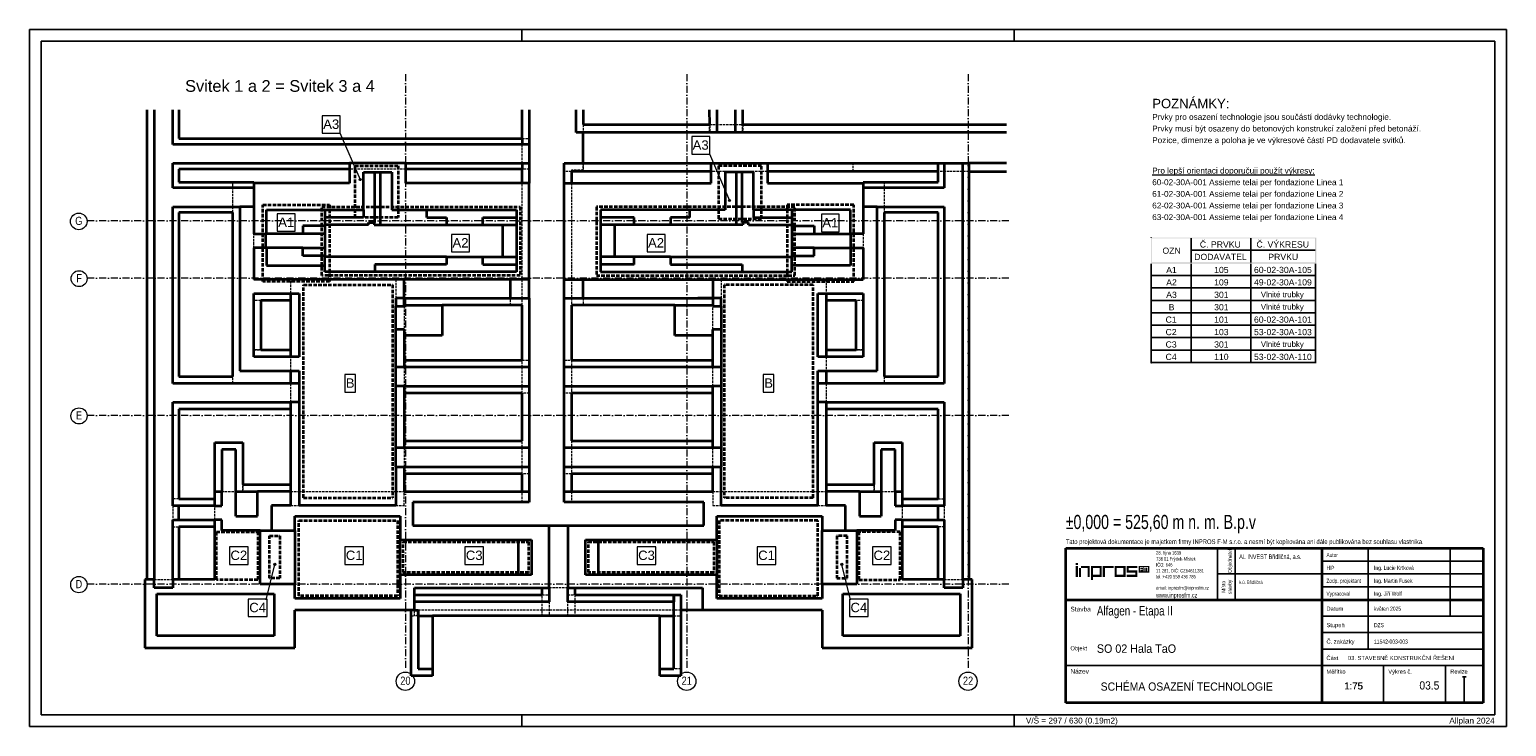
# Model space of a CAD drawing. Header units: millimetres. Extents: x 0 to 63000, y 0 to 29700.
import ezdxf
from ezdxf.enums import TextEntityAlignment as Align

# ---------------------------------------------------------------- set-up
doc = ezdxf.new("R2010")
doc.units = ezdxf.units.MM
doc.header["$LTSCALE"] = 1000
for name, pattern in [('Carkovana', [0.21, 0.15, -0.06]), ('Carkovana 0.5x', [0.14, 0.1, -0.04]), ('Cerchovana 2x', [0.5, 0.3, -0.1, 0, -0.1]), ('Teckovana', [0.06, 0, -0.06])]:
    doc.linetypes.add(name, pattern=pattern)
for name, color, linetype in [('Architektura obecně', 7, 'Continuous'), ('Standard', 7, 'Continuous'), ('Text obecně', 7, 'Continuous')]:
    doc.layers.add(name, color=color, linetype=linetype)
for name, color, linetype, lineweight in [('Obecné05', 7, 'Continuous', 50), ('Plošné elementy obecné', 7, 'Continuous', 13), ('Rastr', 30, 'Teckovana', 18)]:
    doc.layers.add(name, color=color, linetype=linetype, lineweight=lineweight)
doc.styles.add('ARIAL', font='arial.ttf')
doc.styles.add('Bahnschrift SemiLight Condensed', font='txt')

msp = doc.modelspace()

# ---------------------------------------------------------------- hatches: boundary and pattern name
at = {"layer": 'Standard', "linetype": 'Continuous', "lineweight": -3, "transparency": 33554687}
for points in [[(47875, 20832), (47875, 19720), (47848, 19720), (47848, 20832)], [(54886, 20832), (54886, 20806), (47875, 20806), (47875, 20832)], [(49548, 20806), (49575, 20806), (49575, 19773), (49548, 19773)], [(52098, 20806), (52124, 20806), (52124, 19773), (52098, 19773)], [(54886, 20806), (54886, 19720), (54833, 19720), (54833, 20806)], [(47848, 19720), (47875, 19720), (47875, 15485), (47848, 15485)], [(54886, 19773), (54886, 19720), (47875, 19720), (47875, 19773)], [(54886, 19720), (54886, 15485), (54860, 15485), (54860, 19720)], [(54886, 19217), (54886, 19191), (47875, 19191), (47875, 19217)], [(54886, 18688), (54886, 18662), (47875, 18662), (47875, 18688)], [(54886, 18159), (54886, 18132), (47875, 18132), (47875, 18159)], [(54886, 17629), (54886, 17603), (47875, 17603), (47875, 17629)], [(54886, 17100), (54886, 17073), (47875, 17073), (47875, 17100)], [(54886, 16571), (54886, 16544), (47875, 16544), (47875, 16571)], [(54886, 16041), (54886, 16015), (47875, 16015), (47875, 16041)], [(54886, 15512), (54886, 15485), (47875, 15485), (47875, 15512)]]:
    msp.add_hatch(color=7, dxfattribs=at).paths.add_polyline_path(points, flags=16)
at = {"layer": 'Standard', "linetype": 'Continuous', "lineweight": -3, "true_color": 0xd4d4d4, "transparency": 33554687}
for points in [[(49575, 20303), (52098, 20303), (52098, 20276), (49575, 20276)], [(52124, 20303), (54833, 20303), (54833, 20276), (52124, 20276)]]:
    msp.add_hatch(color=254, dxfattribs=at).paths.add_polyline_path(points, flags=16)
at = {"layer": 'Standard', "linetype": 'Continuous', "lineweight": -3, "transparency": 33554687}
h = msp.add_hatch(color=7, dxfattribs=at)
h.paths.add_polyline_path([(49575, 15485), (49548, 19720), (49575, 19720)], flags=16)
h.paths.add_polyline_path([(49575, 15485), (49548, 15485), (49548, 19720)], flags=16)
h = msp.add_hatch(color=7, dxfattribs=at)
h.paths.add_polyline_path([(52124, 15485), (52098, 19720), (52124, 19720)], flags=16)
h.paths.add_polyline_path([(52124, 15485), (52098, 15485), (52098, 19720)], flags=16)
at = {"layer": 'Standard', "linetype": 'Continuous', "lineweight": 25, "true_color": 0x73a6d5, "transparency": 33554687}
msp.add_hatch(color=143, dxfattribs=at).paths.add_polyline_path([(44720, 6971), (44630, 6971), (44630, 6882), (44720, 6882)])
at = {"layer": 'Standard', "linetype": 'Continuous', "lineweight": 25, "transparency": 33554687}
for points in [[(44720, 6837), (44630, 6837), (44630, 6374), (44720, 6374)], [(44854, 6747), (44765, 6747), (44765, 6374), (44854, 6374)], [(45228, 6837), (44854, 6837), (44854, 6747), (45138, 6747), (45138, 6374), (45228, 6374)], [(46244, 6837), (45781, 6837), (45781, 6374), (45871, 6374), (45871, 6747), (46244, 6747)], [(47261, 6837), (46797, 6837), (46797, 6560), (47171, 6560), (47171, 6463), (46797, 6463), (46797, 6374), (47261, 6374), (47261, 6650), (46887, 6650), (46887, 6747), (47261, 6747)]]:
    msp.add_hatch(color=7, dxfattribs=at).paths.add_polyline_path(points)
h = msp.add_hatch(color=7, dxfattribs=at)
h.paths.add_polyline_path([(45736, 6837), (45273, 6837), (45273, 6239), (45362, 6239), (45362, 6374), (45736, 6374)])
h.paths.add_polyline_path([(45646, 6747), (45646, 6463), (45362, 6463), (45362, 6747)], flags=16)
h = msp.add_hatch(color=7, dxfattribs=at)
h.paths.add_polyline_path([(46752, 6837), (46289, 6837), (46289, 6374), (46752, 6374)])
h.paths.add_polyline_path([(46663, 6747), (46663, 6463), (46379, 6463), (46379, 6747)], flags=16)
at = {"layer": 'Standard', "linetype": 'Continuous', "lineweight": 25, "true_color": 0x73a6d5, "transparency": 33554687}
h = msp.add_hatch(color=143, dxfattribs=at)
h.paths.add_polyline_path([(47769, 6837), (47305, 6837), (47305, 6560), (47769, 6560)])
h.paths.add_polyline_path([(47685, 6764), (47631, 6764), (47631, 6609), (47607, 6609), (47607, 6764), (47553, 6764), (47553, 6609), (47530, 6609), (47530, 6788), (47709, 6788), (47709, 6609), (47685, 6609)], flags=16)
h.paths.add_polyline_path([(47500, 6788), (47500, 6764), (47389, 6764), (47389, 6711), (47485, 6711), (47485, 6687), (47389, 6687), (47389, 6609), (47365, 6609), (47365, 6788)], flags=16)
at = {"layer": 'Text obecně', "linetype": 'Continuous', "lineweight": 5, "transparency": 33554687}
for points in [[(14106, 23351), (14065, 23333), (14056, 23312)], [(14106, 23351), (14056, 23312), (14127, 23342)], [(14127, 23342), (14056, 23312), (14059, 23288)], [(14127, 23342), (14059, 23288), (14142, 23324)], [(14142, 23324), (14059, 23288), (14074, 23270)], [(14065, 23333), (14106, 23351), (14083, 23348)], [(14142, 23324), (14074, 23270), (14145, 23301)], [(14145, 23301), (14074, 23270), (14095, 23262)], [(14145, 23301), (14095, 23262), (14137, 23280)], [(14137, 23280), (14095, 23262), (14118, 23265)], [(29865, 22462), (29824, 22444), (29815, 22423)], [(29865, 22462), (29815, 22423), (29886, 22453)], [(29886, 22453), (29815, 22423), (29818, 22399)], [(29886, 22453), (29818, 22399), (29901, 22435)], [(29901, 22435), (29818, 22399), (29833, 22381)], [(29824, 22444), (29865, 22462), (29842, 22459)], [(29901, 22435), (29833, 22381), (29904, 22412)], [(29904, 22412), (29833, 22381), (29854, 22373)], [(29904, 22412), (29854, 22373), (29896, 22391)], [(29896, 22391), (29854, 22373), (29878, 22376)], [(10420, 6917), (10506, 6919), (10431, 6938)], [(10431, 6938), (10495, 6939), (10451, 6949)], [(10431, 6938), (10506, 6919), (10495, 6939)], [(10451, 6949), (10495, 6939), (10474, 6950)], [(34603, 6919), (34679, 6938), (34659, 6949)], [(34603, 6919), (34659, 6949), (34615, 6939)], [(34603, 6896), (34690, 6917), (34679, 6938)], [(34603, 6896), (34679, 6938), (34603, 6919)], [(34615, 6939), (34659, 6949), (34636, 6950)], [(10420, 6917), (10507, 6896), (10506, 6919)], [(10421, 6894), (10507, 6896), (10420, 6917)], [(10421, 6894), (10496, 6875), (10507, 6896)], [(10432, 6874), (10496, 6875), (10421, 6894)], [(10432, 6874), (10476, 6864), (10496, 6875)], [(10476, 6864), (10432, 6874), (10453, 6863)], [(34614, 6875), (34690, 6917), (34603, 6896)], [(34614, 6875), (34689, 6894), (34690, 6917)], [(34634, 6864), (34689, 6894), (34614, 6875)], [(34634, 6864), (34677, 6874), (34689, 6894)], [(34677, 6874), (34634, 6864), (34657, 6863)]]:
    msp.add_hatch(color=5, dxfattribs=at).paths.add_polyline_path(points)

# ---------------------------------------------------------------- linework, layer by layer
at = {"layer": 'Architektura obecně', "color": 250, "linetype": 'Carkovana 0.5x', "lineweight": 18, "true_color": 0x3b3b3b, "transparency": 33554687}
for p, q in [((23612, 25657), (23612, 25307)), ((29002, 25307), (29002, 25657)), ((29012, 25607), (29012, 25657)), ((29012, 25657), (30412, 25657)), ((29012, 25657), (29012, 25607)), ((29012, 25607), (29012, 25307)), ((30412, 25307), (30412, 25607)), ((30422, 25657), (30422, 25307)), ((21012, 25057), (21312, 25057)), ((21012, 24007), (21012, 24807)), ((23612, 24007), (23612, 23707)), ((23612, 23657), (23612, 24007)), ((35136, 23657), (35136, 24007)), ((16049, 23757), (13649, 23757)), ((21312, 23757), (21012, 23757)), ((23112, 23657), (22812, 23657)), ((23612, 23707), (23112, 23707)), ((23112, 23707), (23112, 23657)), ((31475, 23657), (29075, 23657)), ((40062, 23657), (38762, 23657)), ((8665, 21902), (8665, 23202)), ((21012, 18252), (21012, 23152)), ((23112, 23152), (23112, 18252)), ((36460, 23202), (36460, 21902)), ((9565, 20392), (9565, 20992)), ((35560, 20992), (35560, 20392)), ((11150, 18452), (11150, 19052)), ((15625, 19052), (15625, 18252)), ((29500, 19052), (29500, 18252)), ((33975, 19052), (33975, 18452)), ((9865, 18152), (9565, 18152)), ((15975, 17912), (15975, 16912)), ((20512, 17952), (20512, 18252)), ((21012, 17952), (21012, 18252)), ((23112, 18252), (23112, 17952)), ((23612, 18252), (23612, 17952)), ((29150, 16912), (29150, 17912)), ((35560, 18152), (35260, 18152)), ((9565, 16052), (9865, 16052)), ((9865, 16052), (9565, 16052)), ((9565, 16052), (9865, 16052)), ((11150, 15152), (11150, 15752)), ((33975, 15752), (33975, 15152)), ((35260, 16052), (35560, 16052)), ((35260, 16052), (35560, 16052)), ((35560, 16052), (35260, 16052)), ((15975, 15307), (15975, 14507)), ((21012, 15307), (21012, 15607)), ((21012, 15607), (21312, 15607)), ((21012, 14507), (21012, 15307)), ((22812, 15607), (23112, 15607)), ((23112, 15607), (23112, 15307)), ((23112, 15307), (23112, 14507)), ((29150, 14507), (29150, 15307)), ((8665, 14617), (8665, 14917)), ((11150, 13817), (11150, 14617)), ((21012, 14207), (21012, 14507)), ((23112, 14507), (23112, 14207)), ((33975, 14617), (33975, 13817)), ((36460, 14917), (36460, 14617)), ((21312, 14207), (21012, 14207)), ((23112, 14207), (22812, 14207)), ((21012, 11067), (21012, 12167)), ((23112, 12167), (23112, 11067)), ((15975, 11867), (15975, 11067)), ((29150, 11067), (29150, 11867)), ((21012, 10767), (21012, 11067)), ((21312, 10767), (21012, 10767)), ((23112, 10767), (22812, 10767)), ((23112, 11067), (23112, 10767)), ((9097, 10017), (9097, 10317)), ((9097, 10317), (9097, 10017)), ((9097, 10317), (9097, 10017)), ((36027, 10317), (36027, 10017)), ((36027, 10017), (36027, 10317)), ((36027, 10017), (36027, 10317)), ((6362, 9707), (6112, 9707)), ((8197, 10017), (8797, 10017)), ((11150, 10017), (11500, 10017)), ((11500, 10017), (15625, 10017)), ((15625, 10017), (15975, 10017)), ((15975, 9417), (15975, 10017)), ((21012, 9557), (21012, 10017)), ((23112, 10017), (23112, 9557)), ((29150, 10017), (29150, 9417)), ((29150, 10017), (29500, 10017)), ((29500, 10017), (33625, 10017)), ((33625, 10017), (33975, 10017)), ((36327, 10017), (36927, 10017)), ((38762, 9707), (39012, 9707)), ((6112, 9407), (6112, 8807)), ((7897, 8807), (7897, 9407)), ((11150, 9417), (11500, 9417)), ((15625, 9417), (15975, 9417)), ((29150, 9417), (29500, 9417)), ((33625, 9417), (33975, 9417)), ((37227, 9407), (37227, 8807)), ((39012, 9407), (39012, 8807)), ((6112, 8507), (6362, 8507)), ((39012, 8507), (38762, 8507)), ((5312, 6257), (6112, 6257)), ((22962, 5907), (22162, 5907)), ((39012, 6257), (39812, 6257)), ((21862, 5607), (22162, 5607)), ((21862, 5307), (21862, 5607)), ((21862, 4708), (21862, 5307)), ((22162, 5307), (22162, 4708)), ((22962, 5607), (23262, 5607)), ((22962, 4708), (22962, 5307)), ((23262, 5607), (23262, 4708)), ((27484, 5607), (27481, 5607)), ((16283, 4708), (16421, 4708)), ((16421, 4708), (16421, 4957)), ((16583, 4708), (16421, 4708)), ((16528, 4957), (16528, 4708)), ((22562, 4957), (16583, 4957)), ((27781, 4957), (22562, 4957)), ((27484, 4708), (27781, 4708)), ((27781, 2457), (27484, 2457))]:
    msp.add_line(p, q, dxfattribs=at)
at = {"layer": 'Obecné05', "color": 5, "linetype": 'Carkovana', "lineweight": 35, "transparency": 33554687}
for p, q in [((13884, 23887), (15720, 23887)), ((13884, 21684), (13884, 23887)), ((15720, 23887), (15720, 21684)), ((31225, 23887), (29390, 23887)), ((29390, 23887), (29390, 21635)), ((31225, 21635), (31225, 23887)), ((9952, 22237), (12797, 22237)), ((9952, 18967), (9952, 22237)), ((12465, 22143), (20930, 22143)), ((12465, 19219), (12465, 22143)), ((12797, 22237), (12797, 18967)), ((20930, 22143), (20930, 19219)), ((32644, 22143), (24180, 22143)), ((24180, 22143), (24180, 19219)), ((35158, 22237), (32313, 22237)), ((32313, 22237), (32313, 18967)), ((32644, 19219), (32644, 22143)), ((35158, 18967), (35158, 22237)), ((15720, 21684), (13884, 21684)), ((29390, 21635), (31225, 21635)), ((12797, 18967), (9952, 18967)), ((20930, 19219), (12465, 19219)), ((24180, 19219), (32644, 19219)), ((32313, 18967), (35158, 18967)), ((11687, 9742), (11687, 18823)), ((11687, 18823), (15483, 18823)), ((15483, 18823), (15483, 9742)), ((29627, 18823), (29627, 9742)), ((33423, 18823), (29627, 18823)), ((33423, 9742), (33423, 18823)), ((11687, 9742), (15483, 9742)), ((33423, 9742), (29627, 9742)), ((7971, 8297), (9733, 8297)), ((7971, 6253), (7971, 8297)), ((9733, 8297), (9733, 6253)), ((11491, 8777), (15697, 8777)), ((11491, 5570), (11491, 8777)), ((15697, 8777), (15697, 5570)), ((33619, 8777), (29413, 8777)), ((29413, 8777), (29413, 5570)), ((33619, 5570), (33619, 8777)), ((37139, 8297), (35377, 8297)), ((35377, 8297), (35377, 6253)), ((37139, 6253), (37139, 8297)), ((10239, 8121), (10677, 8121)), ((10239, 6315), (10239, 8121)), ((10677, 8121), (10677, 6315)), ((15938, 7863), (21288, 7863)), ((15938, 6556), (15938, 7863)), ((21288, 7863), (21288, 6556)), ((23838, 7863), (29188, 7863)), ((23838, 6556), (23838, 7863)), ((29188, 7863), (29188, 6556)), ((34871, 8121), (34433, 8121)), ((34433, 8121), (34433, 6315)), ((34871, 6315), (34871, 8121)), ((10677, 6315), (10239, 6315)), ((21288, 6556), (15938, 6556)), ((29188, 6556), (23838, 6556)), ((34433, 6315), (34871, 6315)), ((9733, 6253), (7971, 6253)), ((35377, 6253), (37139, 6253)), ((15697, 5570), (11491, 5570)), ((29413, 5570), (33619, 5570))]:
    msp.add_line(p, q, dxfattribs=at)
at = {"layer": 'Plošné elementy obecné', "color": 7, "linetype": 'Continuous', "lineweight": 35, "transparency": 33554687}
for p, q in [((5012, 6257), (5012, 26286)), ((5312, 26286), (5312, 6257)), ((6112, 25057), (6112, 26286)), ((6362, 26286), (6362, 25057)), ((21012, 25057), (21012, 26286)), ((21312, 26286), (21312, 24807)), ((23312, 25307), (23312, 26286)), ((23612, 26286), (23612, 25657)), ((29012, 25657), (29011, 26286)), ((29311, 26286), (29312, 25307)), ((30112, 25307), (30111, 26286)), ((30411, 26286), (30412, 25607)), ((23612, 25307), (23312, 25307)), ((23612, 25657), (29012, 25657)), ((29012, 25307), (23612, 25307)), ((23612, 24007), (23612, 25307)), ((29312, 25307), (29012, 25307)), ((30112, 25307), (29312, 25307)), ((30412, 25307), (30112, 25307)), ((30412, 25607), (30412, 25657)), ((30412, 25657), (41670, 25657)), ((41670, 25307), (30412, 25307)), ((6112, 24807), (6112, 25057)), ((21012, 24807), (6112, 24807)), ((6362, 25057), (21012, 25057)), ((21012, 25057), (21012, 24807)), ((21312, 24807), (21012, 24807)), ((21312, 24807), (21312, 24007)), ((6112, 22952), (6112, 24007)), ((6112, 24007), (6362, 24007)), ((6362, 24007), (13649, 24007)), ((13649, 24007), (13649, 23152)), ((16049, 24007), (13649, 24007)), ((16049, 23152), (16049, 24007)), ((16049, 24007), (21012, 24007)), ((21012, 24007), (21312, 24007)), ((21012, 24007), (21012, 23757)), ((21312, 24007), (21312, 23152)), ((22812, 23657), (22812, 24007)), ((22812, 24007), (29075, 24007)), ((29075, 23152), (29075, 24007)), ((29075, 24007), (31475, 24007)), ((31475, 24007), (31475, 23152)), ((31475, 24007), (38762, 24007)), ((38762, 23202), (38762, 24007)), ((38762, 24007), (39012, 24007)), ((39012, 24007), (39812, 24007)), ((39012, 24007), (39012, 22952)), ((39812, 6257), (39812, 24007)), ((39812, 24007), (40062, 24007)), ((40062, 24007), (40062, 6257)), ((41670, 24007), (40062, 24007)), ((6362, 23757), (6362, 23202)), ((13649, 23757), (6362, 23757)), ((14249, 22012), (14249, 23622)), ((14249, 23622), (15449, 23622)), ((14724, 21472), (14724, 23622)), ((14974, 21372), (14974, 23622)), ((15449, 23622), (15449, 22012)), ((21012, 23757), (16049, 23757)), ((21012, 23152), (21012, 23757)), ((22812, 23152), (22812, 23657)), ((29075, 23657), (23112, 23657)), ((23112, 23657), (23112, 23152)), ((29675, 23622), (29675, 22012)), ((30875, 23622), (29675, 23622)), ((30150, 21372), (30150, 23622)), ((30400, 21472), (30400, 23622)), ((30875, 22012), (30875, 23622)), ((38762, 23657), (31475, 23657)), ((40062, 23657), (41670, 23657)), ((6362, 22952), (6112, 22952)), ((6362, 23202), (9565, 23202)), ((9565, 22952), (6362, 22952)), ((9565, 23202), (9565, 23152)), ((9565, 23152), (9565, 20992)), ((13649, 23152), (9565, 23152)), ((21312, 23152), (16049, 23152)), ((21312, 19052), (21312, 23152)), ((22812, 19052), (22812, 23152)), ((22812, 23152), (29075, 23152)), ((31475, 23152), (35560, 23152)), ((35560, 23152), (35560, 23202)), ((35560, 23202), (38762, 23202)), ((35560, 23152), (35560, 20992)), ((38762, 22952), (35560, 22952)), ((39012, 22952), (38762, 22952)), ((6112, 14617), (6112, 22152)), ((6112, 22152), (6362, 22152)), ((6362, 22152), (8665, 22152)), ((8665, 22152), (8965, 22152)), ((8965, 22152), (8965, 15152)), ((9565, 22152), (8965, 22152)), ((36160, 22152), (35560, 22152)), ((36160, 15152), (36160, 22152)), ((36160, 22152), (36460, 22152)), ((36460, 22152), (38762, 22152)), ((38762, 22152), (39012, 22152)), ((39012, 22152), (39012, 14617)), ((8665, 21902), (6362, 21902)), ((6362, 21902), (6362, 14917)), ((8665, 14917), (8665, 21902)), ((10102, 20992), (10102, 22012)), ((10102, 22012), (12602, 22012)), ((12602, 22012), (14249, 22012)), ((12602, 22012), (12602, 21332)), ((14249, 21692), (12602, 21692)), ((14249, 22012), (14249, 21692)), ((14452, 21372), (14452, 21472)), ((14452, 21472), (14724, 21472)), ((14702, 21472), (14702, 21372)), ((15449, 22012), (20772, 22012)), ((16952, 21692), (16952, 22012)), ((16952, 21692), (17787, 21692)), ((17787, 21692), (17787, 21372)), ((19337, 21372), (19337, 21692)), ((19337, 21692), (20772, 21692)), ((20772, 22012), (20772, 19372)), ((24352, 22012), (24352, 19372)), ((29675, 22012), (24352, 22012)), ((25787, 21692), (24352, 21692)), ((25787, 21372), (25787, 21692)), ((27337, 21692), (27337, 21372)), ((28172, 21692), (27337, 21692)), ((28172, 21692), (28172, 22012)), ((30672, 21472), (30400, 21472)), ((30422, 21472), (30422, 21372)), ((30672, 21372), (30672, 21472)), ((30875, 22012), (30875, 21692)), ((32522, 22012), (30875, 22012)), ((30875, 21692), (32522, 21692)), ((32522, 22012), (32522, 21332)), ((35022, 22012), (32522, 22012)), ((35022, 20992), (35022, 22012)), ((36460, 21902), (36460, 14917)), ((38762, 21902), (36460, 21902)), ((38762, 14917), (38762, 21902)), ((9565, 20992), (10102, 20992)), ((10085, 20392), (10085, 20992)), ((11652, 20992), (10102, 20992)), ((11652, 21332), (11652, 20992)), ((12602, 21332), (11652, 21332)), ((12602, 20992), (11652, 20992)), ((14452, 21372), (12602, 21372)), ((12602, 21332), (12602, 20992)), ((12602, 20992), (12602, 20392)), ((14702, 21372), (14974, 21372)), ((14974, 21372), (17787, 21372)), ((17787, 21372), (19337, 21372)), ((19337, 21372), (20772, 21372)), ((20172, 21372), (20172, 20012)), ((25787, 21372), (24352, 21372)), ((24952, 21372), (24952, 20012)), ((27337, 21372), (25787, 21372)), ((30150, 21372), (27337, 21372)), ((30422, 21372), (30150, 21372)), ((30672, 21372), (32522, 21372)), ((32522, 21332), (33472, 21332)), ((32522, 21332), (32522, 20992)), ((32522, 20992), (32522, 20392)), ((32522, 20992), (33472, 20992)), ((33472, 21332), (33472, 20992)), ((33472, 20992), (35022, 20992)), ((35560, 20992), (35022, 20992)), ((35040, 20392), (35040, 20992)), ((9565, 20392), (9565, 19052)), ((10102, 20392), (9565, 20392)), ((10102, 20392), (10102, 19642)), ((11652, 20392), (10102, 20392)), ((11652, 20052), (11652, 20392)), ((11652, 20392), (12602, 20392)), ((12602, 20392), (12602, 20052)), ((32522, 20392), (32522, 20052)), ((33472, 20392), (32522, 20392)), ((33472, 20052), (33472, 20392)), ((33472, 20392), (35022, 20392)), ((35022, 20392), (35560, 20392)), ((35022, 20392), (35022, 19642)), ((35560, 20392), (35560, 19052)), ((10102, 19642), (12602, 19642)), ((12602, 20052), (11652, 20052)), ((12602, 19642), (12602, 20052)), ((17787, 20012), (12602, 20012)), ((12602, 19372), (12602, 19642)), ((14727, 19692), (14727, 19372)), ((17787, 19692), (14727, 19692)), ((17787, 20012), (17787, 19692)), ((17787, 20012), (19337, 20012)), ((19337, 19692), (19337, 20012)), ((19337, 20012), (20772, 20012)), ((19337, 19692), (20772, 19692)), ((25787, 20012), (24352, 20012)), ((25787, 19692), (24352, 19692)), ((25787, 19692), (25787, 20012)), ((27337, 20012), (25787, 20012)), ((27337, 20012), (27337, 19692)), ((27337, 20012), (32522, 20012)), ((27337, 19692), (30397, 19692)), ((30397, 19692), (30397, 19372)), ((32522, 19642), (32522, 20052)), ((32522, 20052), (33472, 20052)), ((32522, 19372), (32522, 19642)), ((35022, 19642), (32522, 19642)), ((21312, 19052), (9565, 19052)), ((20772, 19372), (12602, 19372)), ((15975, 18252), (15975, 19052)), ((20512, 18252), (20512, 19052)), ((21312, 18252), (21312, 19052)), ((22812, 18252), (22812, 19052)), ((22812, 19052), (35560, 19052)), ((23612, 18252), (23612, 19052)), ((24352, 19372), (32522, 19372)), ((29150, 19052), (29150, 18252)), ((9565, 16052), (9565, 18452)), ((9565, 18452), (9865, 18452)), ((9865, 18452), (11150, 18452)), ((11150, 15752), (11150, 18452)), ((11150, 18452), (11500, 18452)), ((11500, 18452), (11500, 15752)), ((33625, 15752), (33625, 18452)), ((33625, 18452), (33975, 18452)), ((33975, 18452), (33975, 15752)), ((33975, 18452), (35260, 18452)), ((35260, 18452), (35560, 18452)), ((35560, 18452), (35560, 16052)), ((9865, 18152), (9865, 16052)), ((11150, 18152), (9865, 18152)), ((15625, 18252), (15625, 17912)), ((15975, 18252), (15625, 18252)), ((15625, 16912), (15625, 17912)), ((15625, 17912), (15975, 17912)), ((15975, 18252), (20512, 18252)), ((15975, 17912), (15975, 18252)), ((15975, 17952), (17600, 17952)), ((20512, 17952), (17600, 17952)), ((17600, 17952), (17600, 16662)), ((20512, 18252), (21012, 18252)), ((21012, 17952), (20512, 17952)), ((21012, 18252), (21312, 18252)), ((21012, 15607), (21012, 17952)), ((21312, 18252), (21312, 15307)), ((22812, 15307), (22812, 18252)), ((22812, 18252), (23112, 18252)), ((23112, 18252), (23612, 18252)), ((23612, 17952), (23112, 17952)), ((23112, 17952), (23112, 15607)), ((23612, 18252), (29150, 18252)), ((27525, 17952), (23612, 17952)), ((27525, 16662), (27525, 17952)), ((27525, 17952), (29150, 17952)), ((29500, 18252), (28500, 18252)), ((29150, 18252), (29150, 17912)), ((29500, 18252), (29150, 18252)), ((29150, 17912), (29500, 17912)), ((29500, 17912), (29500, 18252)), ((29500, 17912), (29500, 16912)), ((35260, 18152), (33975, 18152)), ((35260, 16052), (35260, 18152)), ((15625, 15307), (15625, 16912)), ((15975, 16912), (15625, 16912)), ((15975, 16912), (15975, 15307)), ((17600, 16662), (15975, 16662)), ((29150, 16662), (27525, 16662)), ((29150, 15307), (29150, 16912)), ((29500, 16912), (29150, 16912)), ((29500, 16912), (29500, 15307)), ((9565, 15752), (9565, 16052)), ((11150, 15752), (9565, 15752)), ((9865, 16052), (11150, 16052)), ((11500, 15752), (11150, 15752)), ((33975, 15752), (33625, 15752)), ((33975, 16052), (35260, 16052)), ((35560, 15752), (33975, 15752)), ((35560, 16052), (35560, 15752)), ((8965, 15152), (11150, 15152)), ((11150, 14617), (11150, 15152)), ((11150, 15152), (11500, 15152)), ((11500, 15152), (11500, 14617)), ((15625, 14507), (15625, 15307)), ((15975, 15307), (15625, 15307)), ((15975, 15607), (21012, 15607)), ((21012, 15307), (15975, 15307)), ((21312, 15307), (21012, 15307)), ((21312, 15307), (21312, 14507)), ((22812, 14507), (22812, 15307)), ((23112, 15307), (22812, 15307)), ((23112, 15607), (29150, 15607)), ((29150, 15307), (23112, 15307)), ((29500, 15307), (29150, 15307)), ((29500, 15307), (29500, 14507)), ((33625, 14617), (33625, 15152)), ((33625, 15152), (33975, 15152)), ((33975, 15152), (33975, 14617)), ((33975, 15152), (36160, 15152)), ((6362, 14617), (6112, 14617)), ((6362, 14917), (8665, 14917)), ((8665, 14617), (6362, 14617)), ((8965, 14617), (8665, 14617)), ((11150, 14617), (8965, 14617)), ((11500, 14617), (11150, 14617)), ((11500, 14617), (11500, 13817)), ((15625, 11867), (15625, 14507)), ((15975, 14507), (15625, 14507)), ((15975, 14507), (15975, 11867)), ((15975, 14507), (21012, 14507)), ((21012, 14507), (21312, 14507)), ((21312, 14507), (21312, 12167)), ((22812, 12167), (22812, 14507)), ((22812, 14507), (23112, 14507)), ((23112, 14507), (29150, 14507)), ((29150, 11867), (29150, 14507)), ((29500, 14507), (29150, 14507)), ((29500, 14507), (29500, 11867)), ((33625, 13817), (33625, 14617)), ((33975, 14617), (33625, 14617)), ((36160, 14617), (33975, 14617)), ((36460, 14617), (36160, 14617)), ((36460, 14917), (38762, 14917)), ((38762, 14617), (36460, 14617)), ((39012, 14617), (38762, 14617)), ((21012, 14207), (15975, 14207)), ((21012, 12167), (21012, 14207)), ((29150, 14207), (23112, 14207)), ((23112, 14207), (23112, 12167)), ((6112, 13517), (6112, 13817)), ((6112, 13817), (11150, 13817)), ((6112, 9707), (6112, 13517)), ((11150, 13517), (6362, 13517)), ((6362, 13517), (6362, 9707)), ((11150, 9417), (11150, 13817)), ((11500, 13817), (11150, 13817)), ((11500, 13817), (11500, 9417)), ((33625, 9417), (33625, 13817)), ((33975, 13817), (33625, 13817)), ((33975, 13817), (33975, 9417)), ((33975, 13817), (39012, 13817)), ((38762, 13517), (33975, 13517)), ((38762, 9707), (38762, 13517)), ((39012, 13817), (39012, 13517)), ((39012, 13517), (39012, 9707)), ((7897, 11807), (7897, 12107)), ((7897, 12107), (9097, 12107)), ((9097, 12107), (9097, 11807)), ((15975, 12167), (21012, 12167)), ((21312, 12167), (21312, 11867)), ((22812, 11867), (22812, 12167)), ((23112, 12167), (29150, 12167)), ((36027, 11807), (36027, 12107)), ((36027, 12107), (37227, 12107)), ((37227, 12107), (37227, 11807)), ((7897, 10017), (7897, 11807)), ((8197, 11807), (8197, 10017)), ((8797, 11807), (8197, 11807)), ((8797, 10017), (8797, 11807)), ((9097, 11807), (9097, 10317)), ((15625, 11067), (15625, 11867)), ((15975, 11867), (15625, 11867)), ((21312, 11867), (15975, 11867)), ((21312, 11867), (21312, 11067)), ((22812, 11067), (22812, 11867)), ((29150, 11867), (22812, 11867)), ((29500, 11867), (29150, 11867)), ((29500, 11867), (29500, 11067)), ((36027, 10317), (36027, 11807)), ((36327, 11807), (36327, 10017)), ((36927, 11807), (36327, 11807)), ((36927, 10017), (36927, 11807)), ((37227, 11807), (37227, 10017)), ((15625, 11067), (15625, 9417)), ((15625, 11067), (15975, 11067)), ((15975, 11067), (15975, 10017)), ((15975, 11067), (21012, 11067)), ((21012, 10767), (15975, 10767)), ((21012, 11067), (21312, 11067)), ((21012, 10017), (21012, 10767)), ((21312, 11067), (21312, 10017)), ((22812, 10017), (22812, 11067)), ((22812, 11067), (23112, 11067)), ((23112, 11067), (29150, 11067)), ((23112, 10767), (23112, 10017)), ((29150, 10767), (23112, 10767)), ((29150, 10017), (29150, 11067)), ((29150, 11067), (29500, 11067)), ((29500, 9417), (29500, 11067)), ((9097, 10317), (11150, 10317)), ((33975, 10317), (36027, 10317)), ((6112, 9407), (6112, 9707)), ((6362, 9707), (7897, 9707)), ((7897, 9407), (7897, 10017)), ((7897, 10017), (8197, 10017)), ((8197, 9407), (8197, 10017)), ((8797, 8957), (8797, 10017)), ((8797, 10017), (9722, 10017)), ((9722, 8957), (9722, 10017)), ((11150, 10017), (9722, 10017)), ((15975, 10017), (21312, 10017)), ((16357, 9557), (16357, 8557)), ((21312, 9557), (16357, 9557)), ((21312, 10017), (21312, 9557)), ((22812, 9557), (22812, 10017)), ((22812, 10017), (29150, 10017)), ((28767, 9557), (22812, 9557)), ((28767, 8557), (28767, 9557)), ((35402, 10017), (33975, 10017)), ((35402, 10017), (35402, 8957)), ((35402, 10017), (36327, 10017)), ((36327, 10017), (36327, 8957)), ((36927, 10017), (36927, 9407)), ((36927, 10017), (37227, 10017)), ((37227, 10017), (37227, 9407)), ((37227, 9707), (38762, 9707)), ((39012, 9707), (39012, 9407)), ((7897, 9407), (6112, 9407)), ((6362, 8807), (6362, 9407)), ((7897, 9407), (8197, 9407)), ((8797, 8957), (9722, 8957)), ((10322, 9417), (10322, 8357)), ((11150, 9417), (10322, 9417)), ((11312, 8357), (11312, 8957)), ((11312, 8957), (15812, 8957)), ((15625, 9417), (11500, 9417)), ((15812, 8957), (15812, 7957)), ((29312, 7957), (29312, 8957)), ((29312, 8957), (33812, 8957)), ((33625, 9417), (29500, 9417)), ((33812, 8957), (33812, 8357)), ((34802, 9417), (33975, 9417)), ((34802, 8357), (34802, 9417)), ((35402, 8957), (36327, 8957)), ((36927, 9407), (37227, 9407)), ((39012, 9407), (37227, 9407)), ((38762, 8807), (38762, 9407)), ((6112, 8507), (6112, 8807)), ((6112, 8807), (7897, 8807)), ((6112, 6257), (6112, 8507)), ((7897, 8507), (6362, 8507)), ((6362, 8507), (6362, 6257)), ((7897, 6257), (7897, 8807)), ((8197, 8807), (7897, 8807)), ((8197, 8357), (8197, 8807)), ((9832, 8357), (8197, 8357)), ((9832, 6057), (9832, 8357)), ((9832, 8357), (10322, 8357)), ((10322, 8357), (11312, 8357)), ((11312, 8357), (11312, 6057)), ((16357, 8557), (22162, 8557)), ((22162, 5907), (22162, 8557)), ((22162, 8557), (22562, 8557)), ((22562, 8557), (22962, 8557)), ((22962, 8557), (22962, 5907)), ((22962, 8557), (28767, 8557)), ((33812, 6057), (33812, 8357)), ((33812, 8357), (34802, 8357)), ((34802, 8357), (35292, 8357)), ((35292, 8357), (35292, 6057)), ((36927, 8357), (35292, 8357)), ((36927, 8807), (36927, 8357)), ((37227, 8807), (36927, 8807)), ((37227, 8807), (37227, 6257)), ((37227, 8807), (39012, 8807)), ((38762, 8507), (37227, 8507)), ((38762, 6257), (38762, 8507)), ((39012, 8807), (39012, 8507)), ((39012, 8507), (39012, 6257)), ((15812, 6457), (15812, 7957)), ((15812, 7957), (21412, 7957)), ((20862, 6457), (20862, 7957)), ((21412, 7957), (21412, 6457)), ((23712, 6457), (23712, 7957)), ((23712, 7957), (29312, 7957)), ((24262, 7957), (24262, 6457)), ((29312, 7957), (29312, 6457)), ((15812, 6457), (15812, 5457)), ((21412, 6457), (15812, 6457)), ((29312, 6457), (23712, 6457)), ((29312, 5457), (29312, 6457)), ((4912, 6257), (4912, 3357)), ((5312, 6257), (4912, 6257)), ((5312, 5907), (5312, 6257)), ((6112, 5907), (5312, 5907)), ((6112, 6257), (6112, 5907)), ((7897, 6257), (6112, 6257)), ((11312, 6057), (9832, 6057)), ((11312, 5457), (11312, 6057)), ((16421, 4957), (16421, 5907)), ((16421, 5907), (22162, 5907)), ((21862, 5607), (21862, 5907)), ((22162, 5907), (22162, 5307)), ((22962, 5307), (22962, 5907)), ((22962, 5907), (28704, 5907)), ((23262, 5907), (23262, 5607)), ((28704, 5907), (28704, 4957)), ((33812, 6057), (33812, 5457)), ((35292, 6057), (33812, 6057)), ((39012, 6257), (37227, 6257)), ((39012, 5907), (39012, 6257)), ((39812, 5907), (39012, 5907)), ((39812, 6257), (39812, 5907)), ((40212, 6257), (39812, 6257)), ((40212, 3357), (40212, 6257)), ((5432, 3857), (5432, 5657)), ((5432, 5657), (10432, 5657)), ((10432, 5657), (10432, 3857)), ((15812, 5457), (11312, 5457)), ((16421, 5607), (21862, 5607)), ((21862, 5307), (16421, 5307)), ((22162, 5307), (21862, 5307)), ((23262, 5307), (22962, 5307)), ((23262, 5607), (27481, 5607)), ((27481, 5307), (23262, 5307)), ((27481, 5607), (27481, 5307)), ((27484, 2457), (27484, 5607)), ((27484, 5607), (27781, 5607)), ((27781, 5607), (27781, 2457)), ((33812, 5457), (29312, 5457)), ((34687, 3857), (34687, 5657)), ((34687, 5657), (39692, 5657)), ((39692, 5657), (39692, 3857)), ((11312, 3357), (11312, 4957)), ((16421, 4957), (11312, 4957)), ((16283, 2458), (16283, 4957)), ((16421, 4957), (16583, 4957)), ((16583, 4957), (16583, 2458)), ((16583, 4708), (17183, 4708)), ((17183, 4708), (17183, 2458)), ((22162, 4708), (17183, 4708)), ((22962, 4708), (22162, 4708)), ((26882, 4708), (22962, 4708)), ((26882, 2457), (26882, 4708)), ((26882, 4708), (27484, 4708)), ((28704, 4957), (27781, 4957)), ((33812, 4957), (28704, 4957)), ((33812, 4957), (33812, 3357)), ((10432, 3857), (5432, 3857)), ((39692, 3857), (34687, 3857)), ((4912, 3357), (11312, 3357)), ((33812, 3357), (40212, 3357)), ((16283, 2158), (16283, 2458)), ((17183, 2158), (16283, 2158)), ((16583, 2458), (17183, 2458)), ((17183, 2458), (17183, 2158)), ((26882, 2157), (26882, 2457)), ((26882, 2457), (27484, 2457)), ((27781, 2157), (26882, 2157)), ((27781, 2457), (27781, 2157))]:
    msp.add_line(p, q, dxfattribs=at)
at = {"layer": 'Rastr', "color": 7, "linetype": 'Cerchovana 2x', "lineweight": 5, "transparency": 33554687}
for p, q in [((16033, 27804), (16033, 2316)), ((28033, 27804), (28033, 2316)), ((40033, 27804), (40033, 2316)), ((41771, 21547), (2451, 21547)), ((41771, 19107), (2451, 19107)), ((41771, 13257), (2451, 13257)), ((41771, 6067), (2451, 6067))]:
    msp.add_line(p, q, dxfattribs=at)
at = {"layer": 'Rastr', "color": 7, "linetype": 'Continuous', "lineweight": 18, "transparency": 33554687}
for centre, radius in [((2100, 21524), 354), ((2114, 19084), 340), ((2109, 13234), 344), ((2104, 6044), 349), ((16033, 1926), 390), ((28033, 1926), 390), ((40033, 1926), 390)]:
    msp.add_circle(centre, radius, dxfattribs=at)
at = {"layer": 'Standard', "color": 7, "linetype": 'Continuous', "lineweight": -3, "transparency": 33554687}
for p, q in [((21000, 29700), (21000, 29200)), ((42000, 29700), (42000, 29200)), ((49548, 20806), (49548, 19773)), ((52098, 20806), (52098, 19773)), ((49548, 19720), (49548, 15485)), ((52098, 19720), (52098, 15485)), ((54860, 19720), (54860, 15485)), ((47875, 19217), (54886, 19217)), ((47875, 18688), (54886, 18688)), ((47875, 18159), (54886, 18159)), ((47875, 17629), (54886, 17629)), ((47875, 17100), (54886, 17100)), ((47875, 16571), (54886, 16571)), ((47875, 16041), (54886, 16041)), ((47875, 15512), (54886, 15512)), ((50669, 7600), (50669, 5400)), ((51427, 7600), (51427, 6500)), ((57100, 7600), (57100, 3300)), ((60599, 7600), (60599, 4700)), ((55122, 7050), (62000, 7050)), ((50669, 6500), (55122, 6500)), ((51427, 6500), (51427, 5400)), ((55122, 6500), (62000, 6500)), ((55122, 5950), (62000, 5950)), ((55122, 5400), (62000, 5400)), ((55122, 4700), (62000, 4700)), ((55122, 4000), (62000, 4000)), ((55122, 3300), (62000, 3300)), ((55122, 2600), (44200, 2600)), ((55122, 2600), (62000, 2600)), ((57761, 2600), (57761, 1000)), ((60400, 2600), (60400, 1000)), ((61118, 2109), (61282, 2109)), ((61200, 1000), (61200, 2109)), ((21000, 0), (21000, 500)), ((42000, 0), (42000, 500))]:
    msp.add_line(p, q, dxfattribs=at)
at = {"layer": 'Standard', "color": 254, "linetype": 'Continuous', "lineweight": -3, "true_color": 0xd4d4d4, "transparency": 33554687}
for p, q in [((47848, 20832), (47848, 20859)), ((49575, 20303), (52098, 20303)), ((52124, 20303), (54833, 20303))]:
    msp.add_line(p, q, dxfattribs=at)
at = {"layer": 'Standard', "color": 7, "linetype": 'Continuous', "lineweight": 35, "transparency": 33554687}
for p, q in [((44200, 1000), (44200, 7600)), ((44200, 7600), (62000, 7600)), ((55122, 7600), (55122, 1000)), ((62000, 7600), (62000, 1000)), ((44200, 5400), (62000, 5400)), ((62000, 1000), (44200, 1000))]:
    msp.add_line(p, q, dxfattribs=at)
at = {"layer": 'Standard', "color": 7, "linetype": 'Continuous', "lineweight": -3, "transparency": 33554687}
for points in [[(0, 0), (63000, 0), (63000, 29700), (0, 29700), (0, 0)], [(500, 500), (62500, 500), (62500, 29200), (500, 29200), (500, 500)]]:
    msp.add_lwpolyline(points, close=True, dxfattribs=at)
msp.add_lwpolyline([(47848, 19720), (47848, 15485), (47848, 15485)], dxfattribs=at)
at = {"layer": 'Text obecně', "color": 5, "linetype": 'Continuous', "lineweight": 5, "transparency": 33554687}
for p, q in [((13242, 25296), (14101, 23306)), ((29001, 24407), (29860, 22417)), ((10092, 5389), (10463, 6907)), ((35018, 5389), (34646, 6907))]:
    msp.add_line(p, q, dxfattribs=at)
at = {"layer": 'Text obecně', "color": 5, "linetype": 'Continuous', "lineweight": 18, "transparency": 33554687}
for points in [[(12486, 25280), (13253, 25280), (13253, 26027), (12486, 26027), (12486, 25280)], [(28245, 24391), (29012, 24391), (29012, 25138), (28245, 25138), (28245, 24391)], [(10567, 21101), (11334, 21101), (11334, 21848), (10567, 21848), (10567, 21101)], [(33776, 21080), (34542, 21080), (34542, 21827), (33776, 21827), (33776, 21080)], [(18001, 20225), (18768, 20225), (18768, 20971), (18001, 20971), (18001, 20225)], [(26342, 20225), (27108, 20225), (27108, 20971), (26342, 20971), (26342, 20225)], [(13450, 14247), (13904, 14247), (13904, 14994), (13450, 14994), (13450, 14247)], [(31300, 14247), (31753, 14247), (31753, 14994), (31300, 14994), (31300, 14247)], [(8530, 6907), (9330, 6907), (9330, 7654), (8530, 7654), (8530, 6907)], [(13450, 6907), (14250, 6907), (14250, 7654), (13450, 7654), (13450, 6907)], [(18570, 6907), (19370, 6907), (19370, 7654), (18570, 7654), (18570, 6907)], [(25920, 6907), (26720, 6907), (26720, 7654), (25920, 7654), (25920, 6907)], [(31040, 6907), (31840, 6907), (31840, 7654), (31040, 7654), (31040, 6907)], [(35960, 6907), (36760, 6907), (36760, 7654), (35960, 7654), (35960, 6907)], [(9332, 4683), (10132, 4683), (10132, 5429), (9332, 5429), (9332, 4683)], [(34978, 4683), (35778, 4683), (35778, 5429), (34978, 5429), (34978, 4683)]]:
    msp.add_lwpolyline(points, dxfattribs=at)
at = {"layer": 'Text obecně', "color": 5, "linetype": 'Continuous', "lineweight": 5, "transparency": 33554687}
for centre in [(14101, 23306), (29860, 22417), (10463, 6907), (34646, 6907)]:
    msp.add_circle(centre, 45, dxfattribs=at)

# ---------------------------------------------------------------- texts
at = {"layer": 'Rastr', "color": 7, "linetype": 'Continuous', "lineweight": 18, "transparency": 33554687, "style": 'ARIAL'}
for s, width, p, p2 in [('G', 0.800635, (1948, 21372), (2252, 21372)), ('F', 0.800602, (1994, 18932), (2233, 18932)), ('E', 0.800996, (1979, 13082), (2240, 13082)), ('D', 0.800896, (1963, 5892), (2246, 5892)), ('20', 0.800693, (15816, 1774), (16251, 1774)), ('21', 0.800693, (27816, 1774), (28251, 1774)), ('22', 0.800704, (39816, 1774), (40251, 1774))]:
    msp.add_text(s, height=350, dxfattribs=dict(at, width=width)).set_placement(p, p2, align=Align.FIT)
at = {"layer": 'Standard', "color": 7, "linetype": 'Continuous', "lineweight": -3, "transparency": 33554687, "style": 'ARIAL'}
for s, height, width, p, p2 in [('OZN', 264.7, 1.000918, (48326, 20144), (49107, 20144)), ('Č. PRVKU', 264.7, 1.001042, (49920, 20409), (51667, 20409)), ('Č. VÝKRESU', 264.7, 1.001085, (52337, 20409), (54577, 20409)), ('A1', 264.7, 1.001093, (48486, 19323), (48938, 19323)), ('DODAVATEL', 264.7, 1.001085, (49681, 19879), (51921, 19879)), ('105', 264.7, 1.000889, (50531, 19323), (51147, 19323)), ('60-02-30A-105', 264.69, 1.00076, (52230, 19323), (54697, 19323)), ('PRVKU', 264.7, 1.001205, (52841, 19879), (54116, 19879)), ('A2', 264.7, 1.001093, (48486, 18794), (48938, 18794)), ('109', 264.7, 1.000889, (50531, 18794), (51147, 18794)), ('49-02-30A-109', 264.69, 1.00076, (52230, 18794), (54697, 18794)), ('A3', 264.7, 1.001093, (48486, 18265), (48938, 18265)), ('301', 264.7, 1.000889, (50531, 18265), (51147, 18265)), ('Vlnité trubky', 238.22, 1.000783, (52523, 18291), (54354, 18291)), ('B', 265, 1.001238, (48592, 17735), (48839, 17735)), ('301', 264.7, 1.000889, (50531, 17735), (51147, 17735)), ('Vlnité trubky', 238.22, 1.000783, (52523, 17762), (54354, 17762)), ('C1', 264.7, 1.001029, (48459, 17206), (48932, 17206)), ('101', 264.7, 1.000889, (50531, 17206), (51147, 17206)), ('60-02-30A-101', 264.69, 1.00076, (52230, 17206), (54697, 17206)), ('C2', 264.7, 1.001029, (48459, 16676), (48932, 16676)), ('C3', 264.7, 1.001029, (48459, 16147), (48932, 16147)), ('301', 264.7, 1.000889, (50531, 16147), (51147, 16147)), ('103', 264.7, 1.000889, (50531, 16676), (51147, 16676)), ('53-02-30A-103', 264.69, 1.00076, (52230, 16676), (54697, 16676)), ('Vlnité trubky', 238.22, 1.000783, (52523, 16173), (54354, 16173)), ('C4', 264.7, 1.001029, (48459, 15618), (48932, 15618)), ('110', 264.7, 1.000889, (50531, 15618), (51147, 15618)), ('53-02-30A-110', 264.69, 1.00076, (52230, 15618), (54697, 15618)), ('1:75', 300, 1.000735, (56074, 1575), (56889, 1575)), ('V/Š = 297 / 630 (0.19m2)', 250, 1.003156, (42500, 125), (46421, 125)), ('Allplan 2024', 250, 1.008983, (60562, 125), (62500, 125))]:
    msp.add_text(s, height=height, dxfattribs=dict(at, width=width)).set_placement(p, p2, align=Align.FIT)
at = {"layer": 'Standard', "color": 7, "linetype": 'Continuous', "lineweight": 35, "transparency": 33554687, "style": 'ARIAL', "width": 0.722115}
msp.add_text('±0,000 = 525,60 m n. m. B.p.v', height=600, dxfattribs=at).set_placement((44200, 8414), (52314, 8414), align=Align.FIT)
at = {"layer": 'Standard', "color": 7, "linetype": 'Continuous', "lineweight": 5, "transparency": 33554687, "style": 'ARIAL'}
for s, height, width, p, p2 in [('Tato projektová dokumentace je majetkem firmy INPROS F-M s.r.o. a nesmí být kopírována ani dále publikována bez souhlasu vlastníka.', 198.1, 0.909785, (44200, 7775), (59468, 7775)), ('AL INVEST Břidličná, a.s.', 200, 0.83402, (51599, 7134), (54252, 7134)), ('Autor', 175, 0.833928, (55322, 7220), (55809, 7220)), ('Zodp. projektant', 175, 0.83391, (55322, 6120), (56794, 6120)), ('HIP', 175, 0.834146, (55322, 6670), (55662, 6670)), ('Ing. Lucie Krtková', 175, 0.870239, (57350, 6670), (59051, 6670)), ('Ing. Martin Fusek', 175, 0.870165, (57350, 6120), (58992, 6120)), ('Vypracoval', 175, 0.834154, (55322, 5570), (56330, 5570)), ('Ing. Jiří Wolf', 175, 0.869979, (57350, 5570), (58531, 5570)), ('Stavba', 200, 1.000927, (44400, 4901), (45270, 4901)), ('Datum', 175, 1.000801, (55322, 4930), (56042, 4930)), ('květen 2025', 175, 0.870312, (57350, 4930), (58508, 4930)), ('Stupeň', 175, 1.000873, (55322, 4230), (56097, 4230)), ('DZS', 175, 0.870494, (57350, 4230), (57775, 4230)), ('Objekt', 175, 1.000814, (44400, 3244), (45107, 3244)), ('Č. zakázky', 175, 1.001042, (55322, 3530), (56518, 3530)), ('11542-003-003', 175, 0.87024, (57350, 3530), (58792, 3530)), ('Část', 175, 1.00094, (55322, 2830), (55825, 2830)), ('03. STAVEBNĚ KONSTRUKČNÍ ŘEŠENÍ', 175, 1.001022, (56241, 2830), (60780, 2830)), ('Název', 200, 1.001094, (44400, 2250), (45192, 2250)), ('Měřítko', 175, 1.000648, (55322, 2250), (56137, 2250)), ('Výkres č.', 175, 1.000946, (57961, 2250), (58966, 2250)), ('Revize', 175, 1.001081, (60600, 2250), (61347, 2250))]:
    msp.add_text(s, height=height, dxfattribs=dict(at, width=width)).set_placement(p, p2, align=Align.FIT)
at = {"layer": 'Standard', "color": 7, "linetype": 'Continuous', "lineweight": 13, "transparency": 33554687, "style": 'ARIAL'}
for s, height, width, p, p2 in [('28. října 1639 ', 150, 0.833962, (48054, 7325), (49170, 7325)), ('738 01 Frýdek-Místek  ', 150, 0.83407, (48054, 7070), (49840, 7070)), ('IČO: 646 ', 150, 0.834011, (48054, 6816), (48802, 6816)), ('tel.:+420 558 436 785 ', 150, 0.83402, (48054, 6308), (49797, 6308)), ('11 281, DIČ: CZ64611281 ', 150, 0.834095, (48054, 6562), (50141, 6562)), ('www.inprosfm.cz ', 200, 0.834163, (48054, 5495), (49879, 5495)), ('email: inprosfm@inprosfm.cz       ', 150, 0.834004, (48054, 5833), (50648, 5833)), ('k.ú. Břidličná', 150, 0.833974, (51599, 6070), (52598, 6070))]:
    msp.add_text(s, height=height, dxfattribs=dict(at, width=width)).set_placement(p, p2, align=Align.FIT)
for s, width, p, p2 in [('Objednatel', 1.00079, (51272, 6540), (51272, 7553)), ('Místo', 1.000693, (51004, 5694), (51004, 6206)), ('stavby', 1.001023, (51272, 5646), (51272, 6252))]:
    msp.add_text(s, height=150, rotation=90, dxfattribs=dict(at, width=width)).set_placement(p, p2, align=Align.FIT)
at = {"layer": 'Standard', "color": 7, "linetype": 'Continuous', "lineweight": 18, "transparency": 33554687}
for s, height, style, width, p, p2 in [('Alfagen - Etapa II', 400, 'Bahnschrift SemiLight Condensed', 1.001071, (45529, 4729), (48765, 4729)), ('SO 02 Hala TaO', 360, 'ARIAL', 0.909816, (45529, 3137), (48908, 3137))]:
    msp.add_text(s, height=height, dxfattribs=dict(at, style=style, width=width)).set_placement(p, p2, align=Align.FIT)
at = {"layer": 'Text obecně', "color": 7, "linetype": 'Continuous', "lineweight": 35, "transparency": 33554687, "style": 'ARIAL', "width": 1.000743}
msp.add_text('Svitek 1 a 2 = Svitek 3 a 4', height=500, dxfattribs=at).set_placement((6636, 27047), (14730, 27047), align=Align.FIT)
at = {"layer": 'Text obecně', "color": 7, "linetype": 'Continuous', "lineweight": 18, "transparency": 33554687, "style": 'ARIAL'}
for s, height, width, p, p2 in [('POZNÁMKY:', 400, 1.000997, (47889, 26348), (51182, 26348)), ('Prvky pro osazení technologie jsou součástí dodávky technologie.', 250, 1.000841, (47889, 25852), (58081, 25852)), ('Prvky musí být osazeny do betonových konstrukcí založení před betonáží.', 250, 1.000823, (47889, 25356), (59362, 25356)), ('Pozice, dimenze a poloha je ve výkresové částí PD dodavatele svitků.', 250, 1.000844, (47889, 24860), (58702, 24860)), ('60-02-30A-001 Assieme telai per fondazione Linea 1', 250, 1.00076, (47889, 23068), (56042, 23068)), ('%%UPro lepší orientaci doporučuji použít výkresy:', 250, 1.000775, (47889, 23564), (54819, 23564)), ('61-02-30A-001 Assieme telai per fondazione Linea 2', 250, 1.00076, (47889, 22572), (56042, 22572)), ('62-02-30A-001 Assieme telai per fondazione Linea 3', 250, 1.00076, (47889, 22076), (56042, 22076)), ('63-02-30A-001 Assieme telai per fondazione Linea 4', 250, 1.00076, (47889, 21580), (56042, 21580)), ('SCHÉMA OSAZENÍ TECHNOLOGIE', 350, 0.910919, (45690, 1525), (53034, 1525)), ('03.5', 350, 0.894242, (59287, 1573), (60137, 1573))]:
    msp.add_text(s, height=height, dxfattribs=dict(at, width=width)).set_placement(p, p2, align=Align.FIT)
at = {"layer": 'Text obecně', "color": 5, "linetype": 'Continuous', "lineweight": 18, "transparency": 33554687, "style": 'ARIAL'}
for s, width, p, p2 in [('A3', 1.001073, (12526, 25467), (13210, 25467)), ('A3', 1.001073, (28285, 24578), (28969, 24578)), ('A1', 1.001073, (10607, 21288), (11291, 21288)), ('A1', 1.001082, (33816, 21267), (34499, 21267)), ('A2', 1.001073, (18041, 20411), (18725, 20411)), ('A2', 1.001082, (26382, 20411), (27065, 20411)), ('B', 1.001245, (13490, 14434), (13863, 14434)), ('B', 1.001245, (31340, 14434), (31712, 14434)), ('C2', 1.001016, (8570, 7094), (9285, 7094)), ('C1', 1.001016, (13490, 7094), (14205, 7094)), ('C3', 1.001033, (18610, 7094), (19325, 7094)), ('C3', 1.001016, (25960, 7094), (26674, 7094)), ('C1', 1.001016, (31080, 7094), (31794, 7094)), ('C2', 1.001033, (36000, 7094), (36714, 7094)), ('C4', 1.001016, (9372, 4869), (10086, 4869)), ('C4', 1.001016, (35018, 4869), (35732, 4869))]:
    msp.add_text(s, height=400, dxfattribs=dict(at, width=width)).set_placement(p, p2, align=Align.FIT)
at = {"layer": 'Text obecně', "color": 7, "linetype": 'Continuous', "lineweight": -3, "transparency": 33554687, "style": 'ARIAL', "width": 0.93929}
msp.add_text('1:75', height=300, dxfattribs=at).set_placement((56097, 1576), (56863, 1576), align=Align.FIT)

doc.saveas('drawing.dxf')
